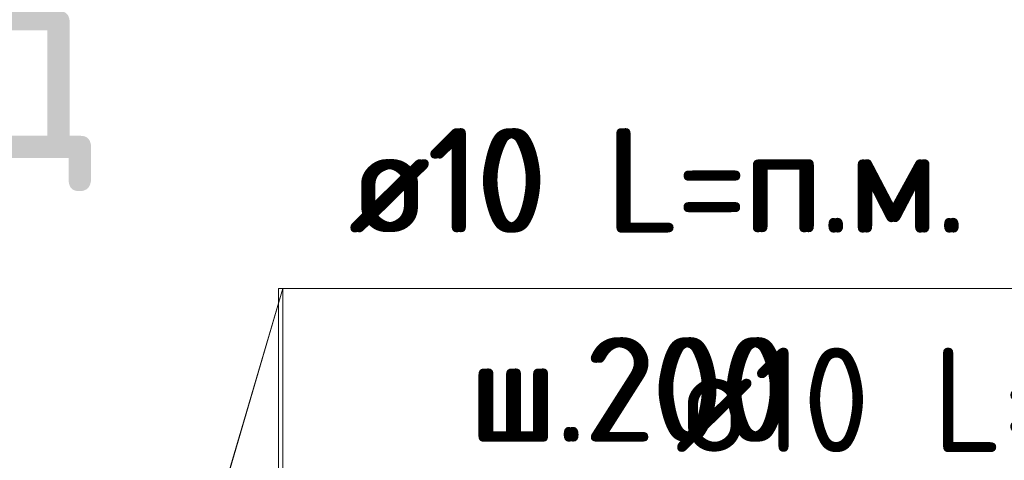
# Model space of a CAD drawing. Header units: metres. Extents: x -38 to 97, y -15 to 21.
# Tile 93 of 230: x 72.443 to 72.726, y 4.81 to 4.937. Entities that reach past the tile are written whole.
import ezdxf

# ---------------------------------------------------------------- set-up
doc = ezdxf.new("R2010")
doc.units = ezdxf.units.M
for name, color, linetype, lineweight in [('XR$3$Арм. стержнями верхней зоны', 180, 'Continuous', 35), ('XR$4$Арм. стержнями верхней зоны', 180, 'Continuous', 35), ('XR$4$ВК__отв в полу 1-2 эт', 220, 'Continuous', 25), ('XR$6$Арм. стержнями верхней зоны', 180, 'Continuous', 35), ('XR$6$ВК__отв в полу 1-2 эт', 220, 'Continuous', 25)]:
    doc.layers.add(name, color=color, linetype=linetype, lineweight=lineweight)
doc.styles.add('ISOCPEUR', font='txt')

msp = doc.modelspace()

# ---------------------------------------------------------------- linework, layer by layer
at = {"layer": 'XR$4$Арм. стержнями верхней зоны', "color": 7, "linetype": 'Continuous', "lineweight": 13, "transparency": 33554687}
for q in [(72.74479, 4.85958), (72.51879, 4.66364)]:
    msp.add_line((72.51879, 4.85958), q, dxfattribs=at)
at = {"layer": 'XR$4$ВК__отв в полу 1-2 эт', "color": 7, "linetype": 'Continuous', "lineweight": 13, "transparency": 33554687}
msp.add_line((72.45831, 4.65359), (72.51879, 4.85958), dxfattribs=at)
at = {"layer": 'XR$6$Арм. стержнями верхней зоны', "color": 7, "linetype": 'Continuous', "lineweight": 13, "transparency": 33554687}
for q in [(72.74361, 4.85955), (72.51761, 4.65764)]:
    msp.add_line((72.51761, 4.85955), q, dxfattribs=at)
at = {"layer": 'XR$6$ВК__отв в полу 1-2 эт', "color": 7, "linetype": 'Continuous', "lineweight": 13, "transparency": 33554687}
msp.add_line((72.45834, 4.65359), (72.51882, 4.85958), dxfattribs=at)

# ---------------------------------------------------------------- texts
at = {"color": 7, "linetype": 'Continuous', "lineweight": 13, "transparency": 33554687, "insert": (72.39827, 4.92224), "char_height": 0.06, "width": 0.1533913, "attachment_point": 5, "style": 'ISOCPEUR'}
msp.add_mtext('\\A1;{\\fISOCPEUR|i0|b0;\\H0.060000;\\W1.000000;\\C7;д-д}\\P', dxfattribs=at)
at = {"layer": 'XR$3$Арм. стержнями верхней зоны', "color": 7, "linetype": 'Continuous', "lineweight": 25, "transparency": 33554687, "insert": (72.63143, 4.81256), "char_height": 0.03, "width": 0.1999831, "attachment_point": 7, "style": 'ISOCPEUR'}
msp.add_mtext('\\W0.94;ø10 L=п.м.', dxfattribs=at)
at = {"layer": 'XR$4$Арм. стержнями верхней зоны', "color": 7, "linetype": 'Continuous', "lineweight": 25, "transparency": 33554687, "char_height": 0.03, "attachment_point": 7, "style": 'ISOCPEUR'}
for s, insert, width in [('\\W0.94;ø10 L=п.м.', (72.53879, 4.87558), 0.1999831), ('\\W0.95;ш.200 ', (72.57329, 4.81558), 0.1311995)]:
    msp.add_mtext(s, dxfattribs=dict(at, insert=insert, width=width))
at = {"layer": 'XR$6$Арм. стержнями верхней зоны', "color": 7, "linetype": 'Continuous', "lineweight": 25, "transparency": 33554687, "char_height": 0.03, "attachment_point": 7, "style": 'ISOCPEUR'}
for s, insert, width in [('\\W0.94;ø10 L=п.м.', (72.53761, 4.87555), 0.1999832), ('\\W0.95;ш.200 ', (72.57211, 4.81555), 0.1311995)]:
    msp.add_mtext(s, dxfattribs=dict(at, insert=insert, width=width))

doc.saveas('drawing.dxf')
